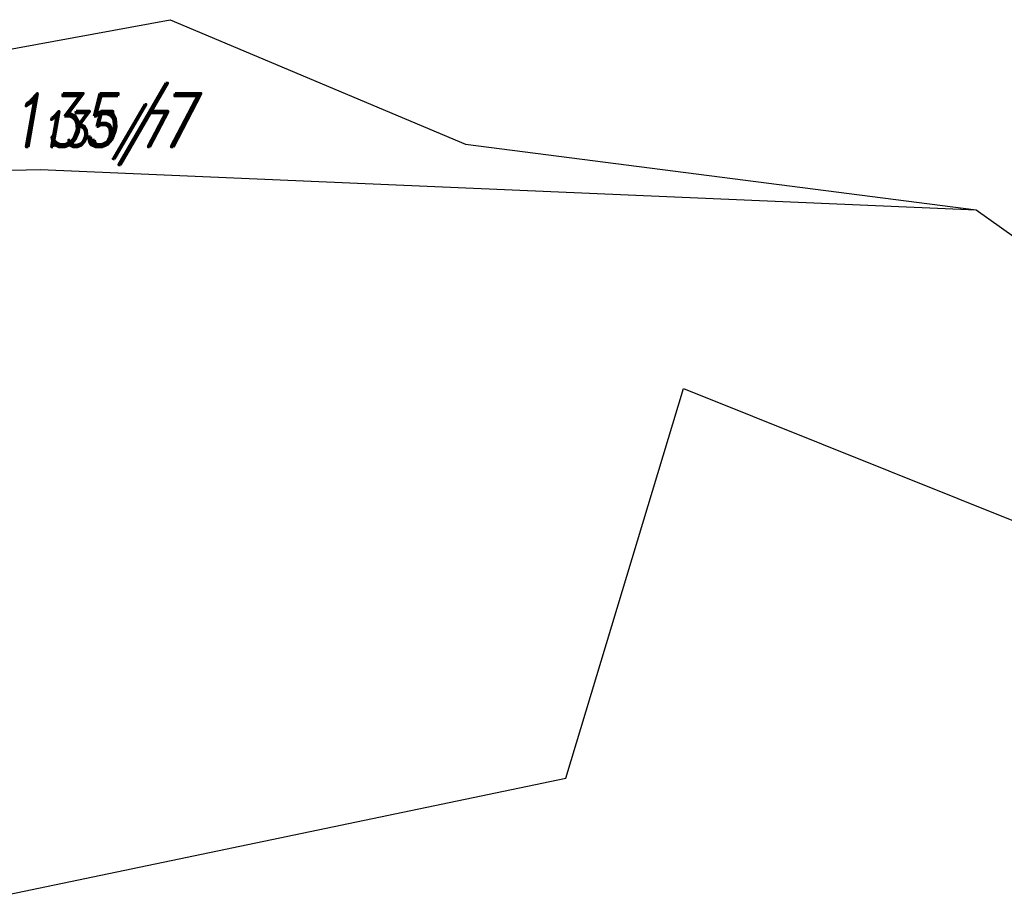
# Model space of a CAD drawing. Header units: feet. Extents: x -783217 to -782936, y -1044805 to -1043930.
# Tile 52 of 81: x -783058 to -783036, y -1044395 to -1044376. Entities that reach past the tile are written whole.
import ezdxf
from ezdxf.enums import TextEntityAlignment as Align

# ---------------------------------------------------------------- set-up
doc = ezdxf.new("R2010")
doc.units = ezdxf.units.FT
doc.header["$MEASUREMENT"] = 0
doc.layers.add('KN_hranice pozemků', color=140, linetype='Continuous', lineweight=30)
doc.layers.add('KN_POZEMKY 500', color=140, linetype='Continuous')
doc.layers.add('KN_čísla pozemků', color=140, linetype='Continuous')
doc.styles.add('RomanD', font='romand.shx', dxfattribs={"width": 0.7, "oblique": 10})

msp = doc.modelspace()

# ---------------------------------------------------------------- linework, layer by layer
at = {"layer": 'KN_hranice pozemků', "linetype": 'Continuous'}
for p, q in [((-783067.68, -1044378.3), (-783054.36, -1044375.85)), ((-783054.36, -1044375.85), (-783047.75, -1044378.64)), ((-783047.75, -1044378.64), (-783036.31, -1044380.11)), ((-783036.31, -1044380.11), (-783024.34, -1044388.66))]:
    msp.add_line(p, q, dxfattribs=at)
at = {"layer": 'KN_hranice pozemků'}
for p, q in [((-783069.33, -1044379.45), (-783057.27, -1044379.21)), ((-783057.27, -1044379.21), (-783036.31, -1044380.11)), ((-783045.5, -1044392.84), (-783042.86, -1044384.11)), ((-783042.86, -1044384.11), (-783014.53, -1044395.49)), ((-783057.99, -1044395.45), (-783045.5, -1044392.84))]:
    msp.add_line(p, q, dxfattribs=at)

# ---------------------------------------------------------------- texts
at = {"layer": 'KN_POZEMKY 500', "linetype": 'Continuous', "style": 'RomanD', "oblique": 10, "width": 0.8}
msp.add_text('135/7', height=1.2, dxfattribs=at).set_placement((-783055.88, -1044378.7), align=Align.CENTER)
at = {"layer": 'KN_čísla pozemků', "linetype": 'Continuous', "style": 'RomanD', "oblique": 10, "width": 0.8}
msp.add_text('135/7', height=0.8, dxfattribs=at).set_placement((-783055.88, -1044378.7), align=Align.CENTER)

doc.saveas('drawing.dxf')
